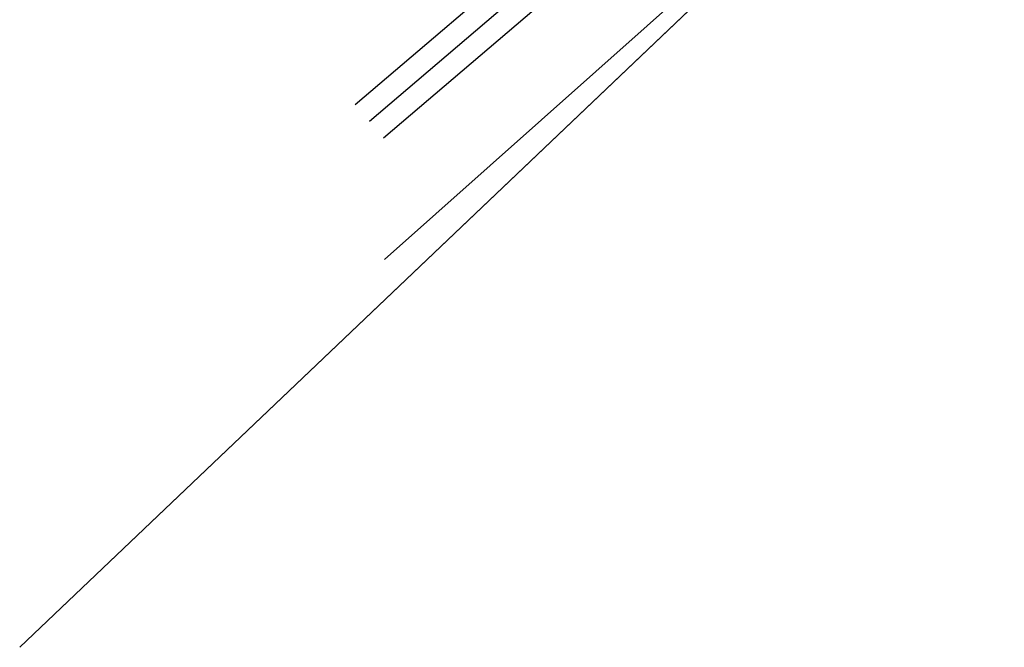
# Model space of a CAD drawing. Header units: millimetres. Extents: x -1999051 to 910003, y -179169 to 459591.
# Tile 3 of 256: x -1868643 to -1859587, y -157024 to -151252. Entities that reach past the tile are written whole.
import ezdxf

# ---------------------------------------------------------------- set-up
doc = ezdxf.new("R2010")
doc.units = ezdxf.units.MM
doc.layers.add('(013) Газ', color=30, linetype='ИК_Газопровод -------г--------')
doc.layers.add('(040) Ограда', color=7, linetype='Continuous')
doc.styles.get("Standard").update_dxf_attribs({"font": 'isocpeui.ttf'})
doc.linetypes.add('GAZ_VOZDUSH', pattern='A,1,-2,["~",Standard,S=3,R=0,X=-1.5,Y=-1.5],-1,10', length=14)
doc.linetypes.add('ИК_Газопровод -------г--------', pattern='A,9,-0.6,["Г",Standard,S=1.2,R=0,X=0,Y=-0.6],-1.2', length=10.8)
doc.linetypes.add('ОГРАДА_М_1М', pattern='A,2.5,["о",Standard,S=1,R=0,X=0,Y=-0.35],0.5,["0",Standard,S=0.5,R=0,X=-0.3,Y=-0.25],2.5', length=5.5)

# ---------------------------------------------------------------- blocks, each defined once
blk = doc.blocks.new('A$C05d28b1e')
at = {"layer": '(013) Газ', "linetype": 'GAZ_VOZDUSH', "ltscale": 600, "flags": 128}
blk.add_lwpolyline([(-77834.3, -135879.1), (-84727.9, -142050.9), (-79041, -148438), (-83402.2, -152321.1)], dxfattribs=at)
at = {"layer": '(040) Ограда', "ltscale": 600, "flags": 128}
for points in [[(-85020.2, -141917.8), (-84870.1, -141785.6), (-79606, -147960), (-83410.9, -151203.9)], [(-85042.6, -142199.8), (-80169.9, -147915.1), (-83670.4, -150899.5)]]:
    blk.add_lwpolyline(points, dxfattribs=at)
at = {"layer": '(040) Ограда', "linetype": 'ОГРАДА_М_1М', "ltscale": 600, "flags": 128}
blk.add_lwpolyline([(-84890.4, -142070), (-79888, -147937.6), (-83540.6, -151051.7)], dxfattribs=at)

msp = doc.modelspace()

# ---------------------------------------------------------------- linework, layer by layer
for points in [[(-1868643.41, -157023.61), (-1729151.25, -24270.45)], [(-1868643.41, -157023.61), (-1839178.13, -128981.83)]]:
    msp.add_lwpolyline(points)

# ---------------------------------------------------------------- next in the draw order: block references
at = {"color": 5, "lineweight": 50}
msp.add_blockref('A$C05d28b1e', (-1781886.09, -1136.91), dxfattribs=at)

doc.saveas('drawing.dxf')
